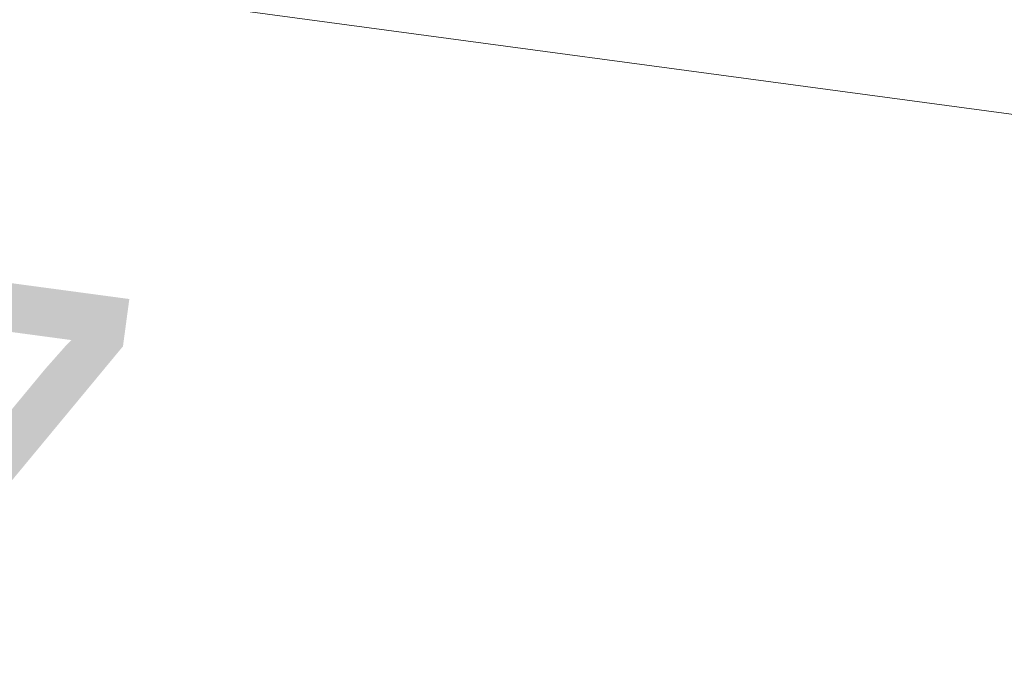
# Model space of a CAD drawing. Header units: millimetres. Extents: x -4738 to 65662, y -68080 to 6847.
# Tile 55 of 80: x -2185 to -1673, y -36554 to -36216. Entities that reach past the tile are written whole.
import ezdxf

# ---------------------------------------------------------------- set-up
doc = ezdxf.new("R2010")
doc.units = ezdxf.units.MM
doc.layers.add('COTAS_P', color=1, linetype='Continuous', lineweight=0)
doc.dimstyles.new('R19_100', dxfattribs={"dimtxt": 250, "dimasz": 150, "dimexe": 150, "dimexo": 80, "dimgap": 100, "dimtad": 1, "dimtih": 1, "dimtoh": 1, "dimdsep": 46, "dimcen": 0.09, "dimadec": 0, "dimazin": 0, "dimtfac": 1, "dimtdec": 4, "dimtofl": 0, "dimtmove": 0, "dimatfit": 3, "dimfxl": 1, "dimtolj": 1, "dimtzin": 0, "dimarcsym": 0})

# ---------------------------------------------------------------- blocks, each defined once
blk = doc.blocks.new('DIM_R30_46')
at = {"layer": 'COTAS_P'}
for p, q in [((-4100, -35030), (-4219.91, -35921.98)), ((140, -35600), (20.09, -36491.98)), ((-4219.91, -35921.98), (-4065.25, -35897.36)), ((20.09, -36491.98), (-4219.91, -35921.98)), ((-4219.91, -35921.98), (-4077.24, -35986.56)), ((20.09, -36491.98), (-122.58, -36427.39)), ((20.09, -36491.98), (-134.57, -36516.59))]:
    blk.add_line(p, q, dxfattribs=at)
blk.add_text('4278.14 P', height=250, rotation=172.3434, dxfattribs=at).set_placement((-2113.24, -36306.08))

msp = doc.modelspace()

# ---------------------------------------------------------------- dimensions: what is measured, and where the dimension line sits
at = {"layer": 'COTAS_P'}
dim = msp.add_aligned_dim(p1=(140, -35600), p2=(-4100, -35030), distance=900, text='<> P', dimstyle='R19_100', dxfattribs=at)
dim.commit()
dim.dimension.update_dxf_attribs({"geometry": 'DIM_R30_46', "text_midpoint": (-2099.912, -36206.976)})

doc.saveas('drawing.dxf')
